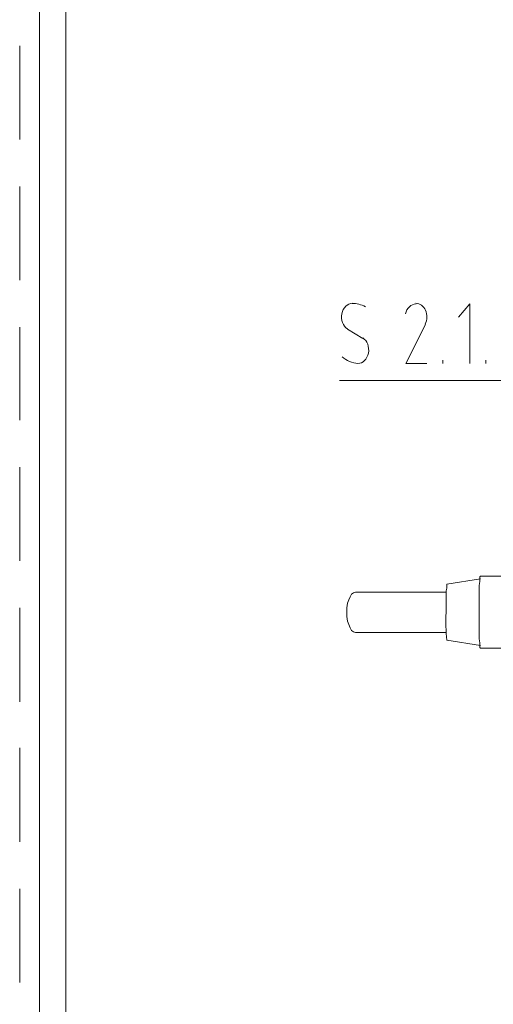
# Model space of a CAD drawing. Header units: millimetres. Extents: x 352 to 350573, y -22 to 37733.
# Tile 57 of 214: x 48812 to 50237, y 7478 to 10443. Entities that reach past the tile are written whole.
import ezdxf

# ---------------------------------------------------------------- set-up
doc = ezdxf.new("R2010")
doc.units = ezdxf.units.MM
for name, color, linetype in [('PDF _0', 1, 'Continuous'), ('PDF _PD-Socket Text', 1, 'Continuous'), ('PDF$_83$-$Floor$Plan$-$В_Этаж$01_Сводный$M-EQPM', 2, 'Continuous')]:
    doc.layers.add(name, color=color, linetype=linetype)
for name, color, linetype, true_color in [('PDF$_83$new_ifc_RVT-1-В_Этаж$01_Сводный$A-DETL-MBND', 7, 'Continuous', 0xbababa), ('PDF$_83$new_ifc_RVT-1-В_Этаж$01_Сводный$A-FLOR-HRAL', 7, 'Continuous', 0xbababa), ('PDF$_83$new_ifc_RVT-1-В_Этаж$01_Сводный$A-PART', 7, 'Continuous', 0xbababa)]:
    doc.layers.add(name, color=color, linetype=linetype, true_color=true_color)

msp = doc.modelspace()

# ---------------------------------------------------------------- linework, layer by layer
at = {"layer": 'PDF _0', "lineweight": 0}
msp.add_lwpolyline([(51777.4, 8912.6), (51558.6, 9356.2), (51359.7, 9356.2), (49774.4, 9356.2)], dxfattribs=at)
at = {"layer": 'PDF _PD-Socket Text', "lineweight": 0}
for points in [[(50166.2, 9407.9), (50166.2, 9587), (50132.4, 9547.2)], [(50032.9, 9525.3), (49973.3, 9407.9), (50036.9, 9407.9)], [(49798.2, 9511.4), (49844, 9483.5)], [(50084.7, 9407.9), (50084.7, 9417.9)], [(50214, 9407.9), (50214, 9417.9)]]:
    msp.add_lwpolyline(points, dxfattribs=at)
for centre, radius, start, end in [((49810.8, 9499.4), 89.5, 62.6354, 89.1435), ((49987.5, 9548.2), 49.4, 334.0398, 23.6625)]:
    msp.add_arc(centre, radius, start, end, dxfattribs=at)
for points in [[(49813, 9589), (49797.8, 9588.9), (49784.7, 9575.9), (49781.2, 9557.6)], [(50004.4, 9587), (49989.6, 9587.1), (49976.5, 9575), (49972.5, 9557.2)], [(50032.8, 9568), (50027, 9581), (50015.9, 9589), (50004, 9589)], [(49781.2, 9557.6), (49777.7, 9539.2), (49784.8, 9520.3), (49798.3, 9511.8)], [(49861, 9439.3), (49864.5, 9457.7), (49857.4, 9476.6), (49843.9, 9485.1)], [(49781.7, 9428.1), (49795.8, 9415.9), (49812.3, 9408.9), (49829.4, 9408)], [(49829.2, 9407.9), (49844.4, 9408), (49857.5, 9421), (49861, 9439.3)]]:
    msp.add_open_spline(points, degree=3, dxfattribs=at)
at = {"layer": 'PDF$_83$-$Floor$Plan$-$В_Этаж$01_Сводный$M-EQPM', "color": 92, "lineweight": 0, "true_color": 0x00b800}
msp.add_lwpolyline([(50198.1, 8759.5), (50096.6, 8743.6), (50096.6, 8741.6), (50096.6, 8737.6), (50096.6, 8731.6), (50094.6, 8723.7), (50094.6, 8713.7), (50094.6, 8701.8), (50094.6, 8687.9), (50094.6, 8673.9), (50094.6, 8658, 0.033296), (50096.6, 8574.5), (50198.1, 8558.6)], format="xyb", dxfattribs=at)
for points in [[(50263.7, 8767.4), (50198.1, 8767.4), (50196.1, 8765.4), (50196.1, 8759.5), (50196.1, 8751.5), (50194.1, 8739.6), (50194.1, 8723.7), (50194.1, 8707.8), (50194.1, 8687.9), (50194.1, 8668), (50194.1, 8648.1), (50194.1, 8630.2), (50194.1, 8610.3), (50194.1, 8594.4), (50194.1, 8578.5), (50196.1, 8566.5), (50196.1, 8558.6), (50196.1, 8552.6), (50198.1, 8550.6), (50263.7, 8550.6)], [(50094.6, 8719.7), (49822.1, 8719.7), (49816.1, 8717.7), (49810.2, 8713.7), (49806.2, 8705.8), (49802.2, 8695.8), (49798.2, 8685.9), (49796.2, 8672), (49796.2, 8658), (49796.2, 8646.1), (49798.2, 8632.2), (49802.2, 8622.2), (49806.2, 8612.3), (49810.2, 8604.3), (49816.1, 8600.3), (49822.1, 8598.4), (50094.6, 8598.4)]]:
    msp.add_lwpolyline(points, dxfattribs=at)
at = {"layer": 'PDF$_83$new_ifc_RVT-1-В_Этаж$01_Сводный$A-DETL-MBND', "lineweight": 0}
for points in [[(48811.6, 10364.7), (48811.6, 10082.3)], [(48811.6, 9941), (48811.6, 9658.6)], [(48811.6, 9517.3), (48811.6, 9236.9)], [(48811.6, 9095.6), (48811.6, 8813.2)], [(48811.6, 8672), (48811.6, 8389.5)], [(48811.6, 8250.3), (48811.6, 7967.8)], [(48811.6, 7826.6), (48811.6, 7544.1)]]:
    msp.add_lwpolyline(points, dxfattribs=at)
at = {"layer": 'PDF$_83$new_ifc_RVT-1-В_Этаж$01_Сводный$A-FLOR-HRAL', "lineweight": 0}
msp.add_lwpolyline([(48871.3, 4299.8), (48871.3, 17406.4), (48950.8, 17402.4), (48950.8, 4299.8)], dxfattribs=at)
at = {"layer": 'PDF$_83$new_ifc_RVT-1-В_Этаж$01_Сводный$A-PART', "lineweight": 0}
msp.add_lwpolyline([(48871.3, 4299.8), (48871.3, 17406.4), (48950.8, 17402.4), (48950.8, 4299.8)], dxfattribs=at)

doc.saveas('drawing.dxf')
